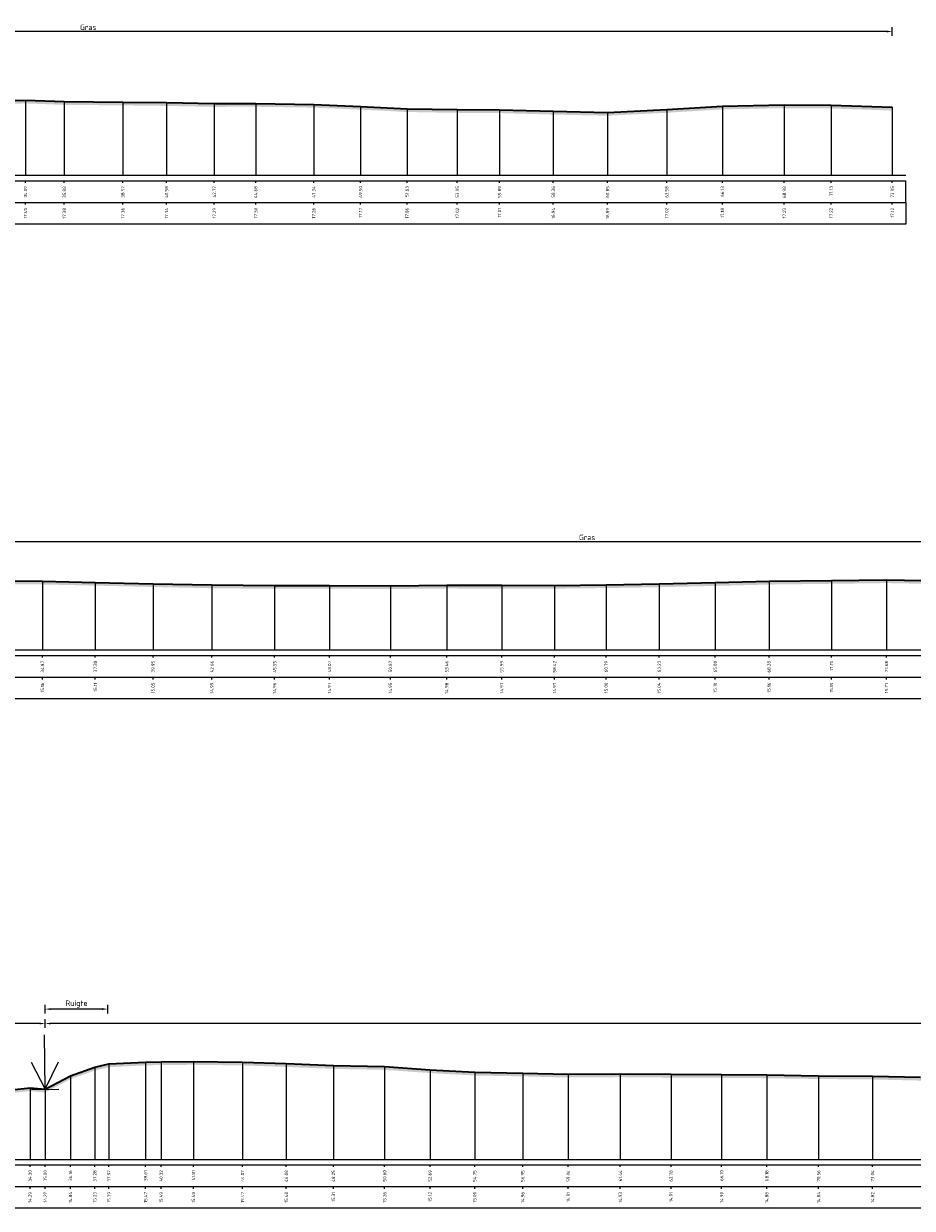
# Model space of a CAD drawing. Header units: metres. Extents: x 197883 to 206898, y 361907 to 364395.
# Tile 102 of 256: x 205818 to 205859, y 362873 to 362927. Entities that reach past the tile are written whole.
import ezdxf
from ezdxf.enums import TextEntityAlignment as Align

# ---------------------------------------------------------------- set-up
doc = ezdxf.new("R2010")
doc.units = ezdxf.units.M
doc.header["$PDMODE"] = 35
doc.header["$PDSIZE"] = 0.075
for name, color, linetype, lineweight in [('B-ME-GR-RIET-SD', 120, 'Continuous', 25), ('X-ME-AL-PROFIEL_HUIDIG MAAIVELD-GD', 252, 'Continuous', 0), ('X-XX-AL-DETAIL1-M', 7, 'Continuous', 18), ('X-XX-AL-DWARSPROFIEL_PROFIELLIJN MAAIVELD-GD', 8, 'Continuous', 35)]:
    doc.layers.add(name, color=color, linetype=linetype, lineweight=lineweight)
doc.layers.add('X-ME-AL-PROFIELRASTER-S', color=7, linetype='Continuous')
doc.styles.add('NLCS-ISO-ANNOTATIVE-T18', font='NLCS-ISO.ttf', dxfattribs={"height": 1.8})
doc.styles.add('NLCS-ISO-M100-T25', font='NLCS-ISO.ttf', dxfattribs={"height": 0.25})
doc.dimstyles.new('NLCS-M100-T25-PIJL_L2_H1', dxfattribs={"dimscale": 0.1, "dimtxt": 2.5, "dimasz": 2.5, "dimexe": 2, "dimexo": 2, "dimgap": 0.7, "dimtad": 1, "dimzin": 0, "dimdsep": 46, "dimtxsty": 'NLCS-ISO-M100-T25', "dimcen": 0, "dimdle": 2, "dimclrd": 256, "dimclre": 256, "dimclrt": 256, "dimadec": 1, "dimazin": 0, "dimtfac": 1, "dimtdec": 3, "dimtofl": 0, "dimtmove": 0, "dimatfit": 3, "dimfxl": 2, "dimfxlon": 1, "dimtfillclr": 256, "dimtolj": 1, "dimtzin": 0, "dimlwd": -1, "dimlwe": -1, "dimarcsym": 0})

# ---------------------------------------------------------------- blocks, each defined once
blk = doc.blocks.new('SAL-PROFIELRASTER_BALK_EIND1-D')
at = {"color": 0, "linetype": 'ByBlock', "lineweight": -2}
blk.add_line((1, -12.5), (1, -2.5), dxfattribs=at)
at = {"color": 0, "linetype": 'ByBlock', "lineweight": -2, "flags": 128}
for points in [[(0, 0), (1, 0)], [(0, -2.5), (1, -2.5)], [(0, -12.5), (1, -12.5)]]:
    blk.add_lwpolyline(points, dxfattribs=at)
blk = doc.blocks.new('SAL-PROFIELRASTER_BALK_EIND2-D')
at = {"color": 0, "linetype": 'ByBlock', "lineweight": -2}
for p, q in [((1, -2.5), (1, -12.5)), ((1, -12.5), (0, -12.5))]:
    blk.add_line(p, q, dxfattribs=at)
blk = doc.blocks.new('SAL-PROFIELRASTER_BALK_DATA-D')
at = {"color": 0, "linetype": 'ByBlock', "lineweight": -2}
blk.add_lwpolyline([(0, -3.5), (0, -2.5)], dxfattribs=at)
at = {"color": 0, "linetype": 'ByBlock', "lineweight": -2, "style": 'NLCS-ISO-ANNOTATIVE-T18'}
blk.add_attdef('GETAL', text='', height=1.5, rotation=90, dxfattribs=at).set_placement((0.75, -5), align=Align.RIGHT)
blk = doc.blocks.new('SAL-PROFIELRASTER_AANHAAL-D')
at = {"color": 9, "linetype": 'ByBlock', "lineweight": -2, "flags": 128}
blk.add_lwpolyline([(0, 1), (0, 0)], dxfattribs=at)
blk = doc.blocks.new('*D24')
at = {"layer": 'Defpoints', "color": 0, "transparency": 16777216}
for p in [(205783.859, 362926.694), (205783.859, 362920.088), (205857.805, 362920.088)]:
    blk.add_point(p, dxfattribs=at)
at = {"layer": 'X-XX-AL-DETAIL1-M', "color": 253, "transparency": 16777216}
for p, q in [((205783.859, 362926.494), (205783.859, 362926.894)), ((205857.805, 362926.494), (205857.805, 362926.894)), ((205857.555, 362926.694), (205784.109, 362926.694))]:
    blk.add_line(p, q, dxfattribs=at)
for points in [[(205784.109, 362926.735), (205784.109, 362926.652), (205783.859, 362926.694)], [(205857.555, 362926.735), (205857.555, 362926.652), (205857.805, 362926.694)]]:
    blk.add_solid(points, dxfattribs=at)
at = {"layer": 'X-XX-AL-DETAIL1-M', "color": 253, "transparency": 16777216, "insert": (205820.832, 362926.889), "char_height": 0.25, "attachment_point": 5, "style": 'NLCS-ISO-M100-T25'}
blk.add_mtext('\\A1;Gras', dxfattribs=at)
blk = doc.blocks.new('*D25')
at = {"layer": 'Defpoints', "color": 0, "transparency": 16777216}
for p in [(205783.859, 362903.25), (205783.859, 362896.644), (205903.687, 362896.644)]:
    blk.add_point(p, dxfattribs=at)
at = {"layer": 'X-XX-AL-DETAIL1-M', "color": 253, "transparency": 16777216}
for p, q in [((205783.859, 362903.05), (205783.859, 362903.45)), ((205903.687, 362903.05), (205903.687, 362903.45)), ((205903.437, 362903.25), (205784.109, 362903.25))]:
    blk.add_line(p, q, dxfattribs=at)
for points in [[(205784.109, 362903.292), (205784.109, 362903.208), (205783.859, 362903.25)], [(205903.437, 362903.292), (205903.437, 362903.208), (205903.687, 362903.25)]]:
    blk.add_solid(points, dxfattribs=at)
at = {"layer": 'X-XX-AL-DETAIL1-M', "color": 253, "transparency": 16777216, "insert": (205843.773, 362903.445), "char_height": 0.25, "attachment_point": 5, "style": 'NLCS-ISO-M100-T25'}
blk.add_mtext('\\A1;Gras', dxfattribs=at)
blk = doc.blocks.new('SGR-RIET DWP-SOD')
at = {"flags": 128}
for points in [[(0, 0), (-0.01, 1)], [(-0.255, 0.497), (0, 0), (0.245, 0.503)], [(-0.25, -0.003), (0.25, 0.003)]]:
    blk.add_lwpolyline(points, dxfattribs=at)
blk = doc.blocks.new('*D27')
at = {"layer": 'Defpoints', "color": 0, "transparency": 16777216}
for p in [(205806.226, 362881.109), (205806.226, 362872.994), (205818.855, 362872.994)]:
    blk.add_point(p, dxfattribs=at)
at = {"layer": 'X-XX-AL-DETAIL1-M', "color": 253, "transparency": 16777216}
for p, q in [((205806.226, 362880.909), (205806.226, 362881.309)), ((205818.605, 362881.109), (205806.476, 362881.109)), ((205818.855, 362880.909), (205818.855, 362881.309))]:
    blk.add_line(p, q, dxfattribs=at)
for points in [[(205806.476, 362881.151), (205806.476, 362881.067), (205806.226, 362881.109)], [(205818.605, 362881.151), (205818.605, 362881.067), (205818.855, 362881.109)]]:
    blk.add_solid(points, dxfattribs=at)
at = {"layer": 'X-XX-AL-DETAIL1-M', "color": 253, "transparency": 16777216, "insert": (205812.541, 362881.304), "char_height": 0.25, "attachment_point": 5, "style": 'NLCS-ISO-M100-T25'}
blk.add_mtext('\\A1;Riet', dxfattribs=at)
blk = doc.blocks.new('*D28')
at = {"layer": 'Defpoints', "color": 0, "transparency": 16777216}
for p in [(205818.855, 362881.109), (205818.855, 362872.994), (205995.924, 362872.994)]:
    blk.add_point(p, dxfattribs=at)
at = {"layer": 'X-XX-AL-DETAIL1-M', "color": 253, "transparency": 16777216}
for p, q in [((205818.855, 362880.909), (205818.855, 362881.309)), ((205995.674, 362881.109), (205819.105, 362881.109)), ((205995.924, 362880.909), (205995.924, 362881.309))]:
    blk.add_line(p, q, dxfattribs=at)
for points in [[(205819.105, 362881.151), (205819.105, 362881.067), (205818.855, 362881.109)], [(205995.674, 362881.151), (205995.674, 362881.067), (205995.924, 362881.109)]]:
    blk.add_solid(points, dxfattribs=at)
at = {"layer": 'X-XX-AL-DETAIL1-M', "color": 253, "transparency": 16777216, "insert": (205907.39, 362881.304), "char_height": 0.25, "attachment_point": 5, "style": 'NLCS-ISO-M100-T25'}
blk.add_mtext('\\A1;Riet', dxfattribs=at)
blk = doc.blocks.new('*D43')
at = {"layer": 'Defpoints', "color": 0, "transparency": 16777216}
for p in [(205818.855, 362881.773), (205821.739, 362878.033), (205818.855, 362873.658)]:
    blk.add_point(p, dxfattribs=at)
at = {"layer": 'X-XX-AL-DETAIL1-M', "color": 253, "transparency": 16777216}
for p, q in [((205818.855, 362881.573), (205818.855, 362881.973)), ((205821.489, 362881.773), (205819.105, 362881.773)), ((205821.739, 362881.573), (205821.739, 362881.973))]:
    blk.add_line(p, q, dxfattribs=at)
for points in [[(205819.105, 362881.815), (205819.105, 362881.732), (205818.855, 362881.773)], [(205821.489, 362881.815), (205821.489, 362881.732), (205821.739, 362881.773)]]:
    blk.add_solid(points, dxfattribs=at)
at = {"layer": 'X-XX-AL-DETAIL1-M', "color": 253, "transparency": 16777216, "insert": (205820.297, 362882.006), "char_height": 0.25, "attachment_point": 5, "style": 'NLCS-ISO-M100-T25'}
blk.add_mtext('\\A1;Ruigte', dxfattribs=at)

msp = doc.modelspace()

# ---------------------------------------------------------------- hatches: boundary and pattern name
at = {"layer": 'X-ME-AL-PROFIEL_HUIDIG MAAIVELD-GD'}
h = msp.add_hatch(dxfattribs=at)
h.set_pattern_fill('AGR-MAAIVELD', color=256, scale=0.05, pattern_type=2)
h.set_pattern_definition([(45, (-22.73893, -725.9371), (-0.25000007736, 0.25000007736), []), (45, (-22.77464, -725.9014), (0, 0.50000015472), [0.3535535, -0.3535535]), (45, (-22.81035, -725.86568), (0, 0.50000015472), [0.3535535, -0.3535535]), (45, (-22.84657, -725.82946), (0, 0.50000015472), [0.3535535, -0.3535535]), (45, (-22.8818, -725.79425), (0, 0.50000015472), [0.3535535, -0.3535535]), (45, (-22.9175, -725.75854), (0, 0.50000015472), [0.3535535, -0.3535535]), (45, (-22.9532, -725.72282), (0, 0.50000015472), [0.3535535, -0.3535535]), (315, (-22.73893, -725.9371), (0.25000007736, 0.25000007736), []), (315, (-22.7032, -725.9014), (0.50000015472, -1e-16), [0.3535535, -0.3535535]), (315, (-22.6675, -725.86568), (0.50000015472, -1e-16), [0.3535535, -0.3535535]), (315, (-22.6313, -725.82946), (0.50000015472, -1e-16), [0.3535535, -0.3535535]), (315, (-22.59607, -725.79425), (0.50000015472, -1e-16), [0.3535535, -0.3535535]), (315, (-22.56035, -725.75854), (0.50000015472, -1e-16), [0.3535535, -0.3535535]), (315, (-22.52464, -725.72282), (0.50000015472, -1e-16), [0.3535535, -0.3535535])])
h.paths.add_polyline_path([(205857.805, 362923.211), (205857.805, 362923.061), (205854.991, 362923.157), (205852.842, 362923.171), (205849.993, 362923.117), (205847.436, 362922.961), (205844.714, 362922.825), (205842.217, 362922.876), (205839.747, 362922.945), (205837.805, 362922.956), (205835.492, 362922.995), (205833.356, 362923.104), (205831.204, 362923.197), (205828.538, 362923.236), (205826.629, 362923.231), (205824.435, 362923.275), (205822.426, 362923.3), (205819.734, 362923.322), (205817.95, 362923.39), (205815.623, 362923.332), (205813.308, 362923.453), (205810.995, 362923.337), (205808.863, 362923.413), (205806.536, 362923.385), (205804.499, 362923.396), (205802.503, 362923.391), (205800.253, 362923.405), (205798.078, 362923.36), (205795.674, 362923.323), (205793.523, 362923.329), (205791.334, 362923.27), (205789.158, 362923.264), (205786.932, 362923.161), (205785.037, 362923.057), (205783.859, 362923.029), (205783.859, 362923.179), (205785.037, 362923.207), (205786.932, 362923.311), (205789.158, 362923.414), (205791.334, 362923.42), (205793.523, 362923.479), (205795.674, 362923.473), (205798.078, 362923.51), (205800.253, 362923.555), (205802.503, 362923.541), (205804.499, 362923.546), (205806.536, 362923.535), (205808.863, 362923.563), (205810.995, 362923.487), (205813.308, 362923.603), (205815.623, 362923.482), (205817.95, 362923.54), (205819.734, 362923.472), (205822.426, 362923.45), (205824.435, 362923.425), (205826.629, 362923.381), (205828.538, 362923.386), (205831.204, 362923.347), (205833.356, 362923.254), (205835.492, 362923.145), (205837.805, 362923.106), (205839.747, 362923.095), (205842.217, 362923.026), (205844.714, 362922.975), (205847.436, 362923.111), (205849.993, 362923.267), (205852.842, 362923.321), (205854.991, 362923.307)])
h = msp.add_hatch(dxfattribs=at)
h.set_pattern_fill('AGR-MAAIVELD', color=256, scale=0.05, pattern_type=2)
h.set_pattern_definition([(45, (-18.88385, -711.9343), (-0.25000007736, 0.25000007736), []), (45, (-18.91956, -711.8986), (0, 0.50000015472), [0.3535535, -0.3535535]), (45, (-18.95528, -711.86288), (0, 0.50000015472), [0.3535535, -0.3535535]), (45, (-18.9915, -711.82667), (0, 0.50000015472), [0.3535535, -0.3535535]), (45, (-19.0267, -711.79145), (0, 0.50000015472), [0.3535535, -0.3535535]), (45, (-19.06242, -711.75574), (0, 0.50000015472), [0.3535535, -0.3535535]), (45, (-19.09813, -711.72002), (0, 0.50000015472), [0.3535535, -0.3535535]), (315, (-18.88385, -711.9343), (0.25000007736, 0.25000007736), []), (315, (-18.84813, -711.8986), (0.50000015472, -1e-16), [0.3535535, -0.3535535]), (315, (-18.81242, -711.86288), (0.50000015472, -1e-16), [0.3535535, -0.3535535]), (315, (-18.7762, -711.82667), (0.50000015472, -1e-16), [0.3535535, -0.3535535]), (315, (-18.741, -711.79145), (0.50000015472, -1e-16), [0.3535535, -0.3535535]), (315, (-18.70528, -711.75574), (0.50000015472, -1e-16), [0.3535535, -0.3535535]), (315, (-18.66956, -711.72002), (0.50000015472, -1e-16), [0.3535535, -0.3535535])])
h.paths.add_polyline_path([(205903.687, 362901.812), (205901.187, 362901.73), (205898.907, 362901.657), (205896.597, 362901.594), (205894.291, 362901.544), (205892.127, 362901.426), (205890.065, 362901.39), (205888.026, 362901.33), (205885.573, 362901.231), (205883.475, 362901.199), (205880.539, 362901.225), (205879.449, 362901.195), (205877.463, 362901.217), (205875.002, 362901.21), (205872.541, 362901.249), (205870.202, 362901.243), (205867.741, 362901.288), (205865.383, 362901.335), (205862.715, 362901.407), (205860.017, 362901.451), (205857.541, 362901.498), (205855.011, 362901.465), (205852.14, 362901.43), (205849.66, 362901.369), (205847.085, 362901.308), (205844.646, 362901.27), (205842.276, 362901.243), (205839.852, 362901.245), (205837.317, 362901.25), (205834.727, 362901.225), (205831.927, 362901.242), (205829.404, 362901.235), (205826.523, 362901.261), (205823.814, 362901.32), (205821.16, 362901.381), (205818.729, 362901.434), (205815.97, 362901.446), (205813.518, 362901.427), (205811.151, 362901.419), (205808.854, 362901.325), (205806.357, 362901.233), (205804.115, 362901.135), (205801.515, 362901.13), (205798.988, 362901.178), (205796.748, 362901.231), (205794.686, 362901.281), (205792.511, 362901.308), (205790.427, 362901.372), (205788.187, 362901.405), (205785.926, 362901.458), (205783.859, 362901.461), (205783.859, 362901.311), (205785.926, 362901.308), (205788.187, 362901.255), (205790.427, 362901.222), (205792.511, 362901.158), (205794.686, 362901.131), (205796.748, 362901.081), (205798.988, 362901.028), (205801.515, 362900.98), (205804.115, 362900.985), (205806.357, 362901.083), (205808.854, 362901.175), (205811.151, 362901.269), (205813.518, 362901.277), (205815.97, 362901.296), (205818.729, 362901.284), (205821.16, 362901.231), (205823.814, 362901.17), (205826.523, 362901.111), (205829.404, 362901.085), (205831.927, 362901.092), (205834.727, 362901.075), (205837.317, 362901.1), (205839.852, 362901.095), (205842.276, 362901.093), (205844.646, 362901.12), (205847.085, 362901.158), (205849.66, 362901.219), (205852.14, 362901.28), (205855.011, 362901.315), (205857.541, 362901.348), (205860.017, 362901.301), (205862.715, 362901.257), (205865.383, 362901.185), (205867.741, 362901.138), (205870.202, 362901.093), (205872.541, 362901.099), (205875.002, 362901.06), (205877.463, 362901.067), (205879.449, 362901.045), (205880.539, 362901.075), (205883.475, 362901.049), (205885.573, 362901.081), (205888.026, 362901.18), (205890.065, 362901.24), (205892.127, 362901.276), (205894.291, 362901.394), (205896.597, 362901.444), (205898.907, 362901.507), (205901.187, 362901.58), (205903.687, 362901.662)])
h = msp.add_hatch(dxfattribs=at)
h.set_pattern_fill('AGR-MAAIVELD', color=256, scale=0.05, pattern_type=2)
h.set_pattern_definition([(45, (-15.32153, -703.53264), (-0.25000007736, 0.25000007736), []), (45, (-15.35724, -703.49692), (0, 0.50000015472), [0.3535535, -0.3535535]), (45, (-15.39296, -703.4612), (0, 0.50000015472), [0.3535535, -0.3535535]), (45, (-15.42917, -703.425), (0, 0.50000015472), [0.3535535, -0.3535535]), (45, (-15.4644, -703.38978), (0, 0.50000015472), [0.3535535, -0.3535535]), (45, (-15.5001, -703.35407), (0, 0.50000015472), [0.3535535, -0.3535535]), (45, (-15.5358, -703.31835), (0, 0.50000015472), [0.3535535, -0.3535535]), (315, (-15.32153, -703.53264), (0.25000007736, 0.25000007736), []), (315, (-15.2858, -703.49692), (0.50000015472, -1e-16), [0.3535535, -0.3535535]), (315, (-15.2501, -703.4612), (0.50000015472, -1e-16), [0.3535535, -0.3535535]), (315, (-15.2139, -703.425), (0.50000015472, -1e-16), [0.3535535, -0.3535535]), (315, (-15.17867, -703.38978), (0.50000015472, -1e-16), [0.3535535, -0.3535535]), (315, (-15.14296, -703.35407), (0.50000015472, -1e-16), [0.3535535, -0.3535535]), (315, (-15.10724, -703.31835), (0.50000015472, -1e-16), [0.3535535, -0.3535535])])
h.paths.add_polyline_path([(205995.924, 362879.221), (205995.924, 362879.071), (205992.971, 362879.028), (205989.945, 362878.992), (205987.223, 362878.94), (205984.465, 362878.863), (205981.515, 362878.743), (205978.273, 362878.564), (205976.217, 362878.43), (205975.621, 362878.372), (205974.004, 362878.348), (205972.25, 362878.288), (205969.939, 362878.257), (205968.077, 362878.275), (205965.901, 362878.308), (205963.677, 362878.259), (205961.514, 362878.331), (205959.654, 362878.43), (205957.99, 362878.452), (205956.042, 362878.48), (205954.22, 362878.553), (205952.144, 362878.597), (205949.867, 362878.658), (205947.637, 362878.811), (205945.279, 362878.882), (205942.844, 362878.899), (205940.621, 362878.866), (205938.126, 362878.844), (205935.748, 362878.844), (205933.204, 362878.783), (205930.621, 362878.739), (205928.248, 362878.721), (205925.893, 362878.678), (205923.38, 362878.661), (205921.167, 362878.622), (205918.63, 362878.598), (205916.418, 362878.555), (205914.219, 362878.525), (205911.604, 362878.486), (205909.396, 362878.498), (205907.176, 362878.485), (205904.883, 362878.456), (205902.424, 362878.428), (205899.574, 362878.451), (205897.358, 362878.44), (205895.039, 362878.492), (205892.834, 362878.498), (205890.543, 362878.548), (205888.33, 362878.619), (205885.936, 362878.638), (205883.638, 362878.676), (205881.331, 362878.756), (205879.37, 362878.747), (205877.09, 362878.63), (205873.745, 362878.408), (205871.724, 362878.313), (205869.918, 362878.45), (205868.063, 362878.444), (205865.599, 362878.519), (205863.422, 362878.536), (205861.295, 362878.546), (205859.103, 362878.487), (205856.9, 362878.538), (205854.418, 362878.56), (205852.037, 362878.596), (205849.958, 362878.614), (205847.634, 362878.625), (205845.298, 362878.646), (205842.904, 362878.628), (205840.811, 362878.681), (205838.605, 362878.72), (205836.552, 362878.833), (205834.464, 362878.979), (205832.108, 362879.027), (205829.943, 362879.115), (205827.929, 362879.184), (205825.673, 362879.212), (205824.184, 362879.206), (205823.473, 362879.186), (205821.783, 362879.104), (205821.138, 362878.95), (205820.017, 362878.555), (205818.855, 362877.936), (205818.159, 362878.004), (205817.319, 362877.917), (205816.53, 362877.468), (205815.313, 362877.405), (205814.035, 362877.415), (205813.023, 362877.344), (205811.893, 362877.452), (205810.562, 362877.381), (205808.935, 362877.36), (205807.576, 362877.689), (205806.226, 362877.973), (205804.533, 362878.11), (205802.096, 362878.45), (205800.841, 362878.958), (205799.567, 362879.547), (205797.97, 362879.928), (205795.609, 362879.931), (205793.104, 362879.947), (205790.518, 362879.911), (205786.722, 362879.916), (205783.859, 362879.891), (205783.859, 362880.041), (205786.722, 362880.066), (205790.518, 362880.061), (205793.104, 362880.097), (205795.609, 362880.081), (205797.97, 362880.078), (205799.567, 362879.697), (205800.841, 362879.108), (205802.096, 362878.6), (205804.533, 362878.26), (205806.226, 362878.123), (205807.576, 362877.839), (205808.935, 362877.51), (205810.562, 362877.531), (205811.893, 362877.602), (205813.023, 362877.494), (205814.035, 362877.565), (205815.313, 362877.555), (205816.53, 362877.618), (205817.319, 362878.067), (205818.159, 362878.154), (205818.855, 362878.086), (205820.017, 362878.705), (205821.138, 362879.1), (205821.783, 362879.254), (205823.473, 362879.336), (205824.184, 362879.356), (205825.673, 362879.362), (205827.929, 362879.334), (205829.943, 362879.265), (205832.108, 362879.177), (205834.464, 362879.129), (205836.552, 362878.983), (205838.605, 362878.87), (205840.811, 362878.831), (205842.904, 362878.778), (205845.298, 362878.796), (205847.634, 362878.775), (205849.958, 362878.764), (205852.037, 362878.746), (205854.418, 362878.71), (205856.9, 362878.688), (205859.103, 362878.637), (205861.295, 362878.696), (205863.422, 362878.686), (205865.599, 362878.669), (205868.063, 362878.594), (205869.918, 362878.6), (205871.724, 362878.463), (205873.745, 362878.558), (205877.09, 362878.78), (205879.37, 362878.897), (205881.331, 362878.906), (205883.638, 362878.826), (205885.936, 362878.788), (205888.33, 362878.769), (205890.543, 362878.698), (205892.834, 362878.648), (205895.039, 362878.642), (205897.358, 362878.59), (205899.574, 362878.601), (205902.424, 362878.578), (205904.883, 362878.606), (205907.176, 362878.635), (205909.396, 362878.648), (205911.604, 362878.636), (205914.219, 362878.675), (205916.418, 362878.705), (205918.63, 362878.748), (205921.167, 362878.772), (205923.38, 362878.811), (205925.893, 362878.828), (205928.248, 362878.871), (205930.621, 362878.889), (205933.204, 362878.933), (205935.748, 362878.994), (205938.126, 362878.994), (205940.621, 362879.016), (205942.844, 362879.049), (205945.279, 362879.032), (205947.637, 362878.961), (205949.867, 362878.808), (205952.144, 362878.747), (205954.22, 362878.703), (205956.042, 362878.63), (205957.99, 362878.602), (205959.654, 362878.58), (205961.514, 362878.481), (205963.677, 362878.409), (205965.901, 362878.458), (205968.077, 362878.425), (205969.939, 362878.407), (205972.25, 362878.438), (205974.004, 362878.498), (205975.621, 362878.522), (205976.217, 362878.58), (205978.273, 362878.714), (205981.515, 362878.893), (205984.465, 362879.013), (205987.223, 362879.09), (205989.945, 362879.142), (205992.971, 362879.178)])

# ---------------------------------------------------------------- linework, layer by layer
at = {"layer": 'X-XX-AL-DWARSPROFIEL_PROFIELLIJN MAAIVELD-GD'}
for points in [[(205815.623, 362923.482), (205817.95, 362923.54), (205819.734, 362923.472), (205822.426, 362923.45), (205824.435, 362923.425), (205826.629, 362923.381), (205828.538, 362923.386), (205831.204, 362923.347), (205833.356, 362923.254), (205835.492, 362923.145), (205837.805, 362923.106), (205839.747, 362923.095), (205842.217, 362923.026), (205844.714, 362922.975), (205847.436, 362923.111), (205849.993, 362923.267), (205852.842, 362923.321), (205854.991, 362923.307), (205857.805, 362923.211)], [(205815.97, 362901.446), (205818.729, 362901.434), (205821.16, 362901.381), (205823.814, 362901.32), (205826.523, 362901.261), (205829.404, 362901.235), (205831.927, 362901.242), (205834.727, 362901.225), (205837.317, 362901.25), (205839.852, 362901.245), (205842.276, 362901.243), (205844.646, 362901.27), (205847.085, 362901.308), (205849.66, 362901.369), (205852.14, 362901.43), (205855.011, 362901.465), (205857.541, 362901.498), (205860.017, 362901.451)], [(205817.319, 362878.067), (205818.159, 362878.154), (205818.855, 362878.086), (205820.017, 362878.705), (205821.138, 362879.1), (205821.783, 362879.254), (205823.473, 362879.336), (205824.184, 362879.356), (205825.673, 362879.362), (205827.929, 362879.334), (205829.943, 362879.265), (205832.108, 362879.177), (205834.464, 362879.129), (205836.552, 362878.983), (205838.605, 362878.87), (205840.811, 362878.831), (205842.904, 362878.778), (205845.298, 362878.796), (205847.634, 362878.775), (205849.958, 362878.764), (205852.037, 362878.746), (205854.418, 362878.71), (205856.9, 362878.688), (205859.103, 362878.637)]]:
    msp.add_lwpolyline(points, dxfattribs=at)

# ---------------------------------------------------------------- block references
at = {"layer": 'B-ME-GR-RIET-SD', "xscale": 2.5, "yscale": 2.5, "zscale": 2.5}
msp.add_blockref('SGR-RIET DWP-SOD', (205818.855, 362878.086), dxfattribs=at)
at = {"layer": 'X-ME-AL-PROFIELRASTER-S'}
for p, yscale in [((205817.95, 362920.088), 3.452000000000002), ((205819.734, 362920.088), 3.384), ((205822.426, 362920.088), 3.361999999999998), ((205824.435, 362920.088), 3.337), ((205826.629, 362920.088), 3.292999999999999), ((205828.538, 362920.088), 3.297999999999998), ((205831.204, 362920.088), 3.259), ((205833.356, 362920.088), 3.166), ((205835.492, 362920.088), 3.056999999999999), ((205837.805, 362920.088), 3.018000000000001), ((205839.747, 362920.088), 3.007000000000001), ((205842.217, 362920.088), 2.937999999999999), ((205844.714, 362920.088), 2.887), ((205847.436, 362920.088), 3.023), ((205849.993, 362920.088), 3.178999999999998), ((205852.842, 362920.088), 3.233000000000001), ((205854.991, 362920.088), 3.219000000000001), ((205857.805, 362920.088), 3.123000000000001), ((205818.729, 362898.273), 3.161), ((205821.16, 362898.273), 3.108000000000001), ((205823.814, 362898.273), 3.047000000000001), ((205826.523, 362898.273), 2.988), ((205829.404, 362898.273), 2.962), ((205831.927, 362898.273), 2.968999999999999), ((205834.727, 362898.273), 2.952), ((205837.317, 362898.273), 2.977), ((205839.852, 362898.273), 2.972), ((205842.276, 362898.273), 2.970000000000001), ((205844.646, 362898.273), 2.997), ((205847.085, 362898.273), 3.035), ((205849.66, 362898.273), 3.096), ((205852.14, 362898.273), 3.157), ((205855.011, 362898.273), 3.192), ((205857.541, 362898.273), 3.225), ((205821.138, 362874.868), 4.231999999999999), ((205821.783, 362874.868), 4.385999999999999), ((205823.473, 362874.868), 4.468), ((205824.184, 362874.868), 4.488), ((205825.673, 362874.868), 4.494), ((205827.929, 362874.868), 4.465999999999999), ((205829.943, 362874.868), 4.397), ((205832.108, 362874.868), 4.308999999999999), ((205834.464, 362874.868), 4.260999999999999), ((205836.552, 362874.868), 4.115), ((205838.605, 362874.868), 4.002000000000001), ((205820.017, 362874.868), 3.837), ((205840.811, 362874.868), 3.962999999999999), ((205842.904, 362874.868), 3.91), ((205845.298, 362874.868), 3.928000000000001), ((205847.634, 362874.868), 3.907), ((205849.958, 362874.868), 3.896000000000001), ((205852.037, 362874.868), 3.878), ((205854.418, 362874.868), 3.842000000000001), ((205856.9, 362874.868), 3.82), ((205818.159, 362874.868), 3.286), ((205818.855, 362874.868), 3.218)]:
    msp.add_blockref('SAL-PROFIELRASTER_AANHAAL-D', p, dxfattribs=dict(at, yscale=yscale))
at = {"layer": 'X-ME-AL-PROFIELRASTER-S', "yscale": 0.1}
for name, p, xscale, zscale in [('SAL-PROFIELRASTER_BALK_EIND1-D', (205783.859, 362920.088), 74.57082634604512, 74.57082634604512), ('SAL-PROFIELRASTER_BALK_EIND2-D', (205783.859, 362919.088), 74.57082634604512, 74.57082634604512), ('SAL-PROFIELRASTER_BALK_EIND1-D', (205783.859, 362898.273), 120.4528131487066, 120.4528131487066), ('SAL-PROFIELRASTER_BALK_EIND2-D', (205783.859, 362897.273), 120.4528131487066, 120.4528131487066), ('SAL-PROFIELRASTER_BALK_EIND1-D', (205783.859, 362874.868), 212.690473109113, 212.690473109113), ('SAL-PROFIELRASTER_BALK_EIND2-D', (205783.859, 362873.868), 212.690473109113, 212.690473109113)]:
    msp.add_blockref(name, p, dxfattribs=dict(at, xscale=xscale, zscale=zscale))
at = {"layer": 'X-ME-AL-PROFIELRASTER-S', "xscale": 0.1, "yscale": 0.1, "zscale": 0.1}
for p, values in [((205817.95, 362920.088), {'GETAL': '34.09'}), ((205819.734, 362920.088), {'GETAL': '35.88'}), ((205822.426, 362920.088), {'GETAL': '38.57'}), ((205824.435, 362920.088), {'GETAL': '40.58'}), ((205826.629, 362920.088), {'GETAL': '42.77'}), ((205828.538, 362920.088), {'GETAL': '44.68'}), ((205831.204, 362920.088), {'GETAL': '47.34'}), ((205833.356, 362920.088), {'GETAL': '49.50'}), ((205835.492, 362920.088), {'GETAL': '51.63'}), ((205837.805, 362920.088), {'GETAL': '53.95'}), ((205839.747, 362920.088), {'GETAL': '55.89'}), ((205842.217, 362920.088), {'GETAL': '58.36'}), ((205844.714, 362920.088), {'GETAL': '60.85'}), ((205847.436, 362920.088), {'GETAL': '63.58'}), ((205849.993, 362920.088), {'GETAL': '66.13'}), ((205852.842, 362920.088), {'GETAL': '68.98'}), ((205854.991, 362920.088), {'GETAL': '71.13'}), ((205857.805, 362920.088), {'GETAL': '73.95'}), ((205817.95, 362919.088), {'GETAL': '17.45'}), ((205819.734, 362919.088), {'GETAL': '17.38'}), ((205822.426, 362919.088), {'GETAL': '17.36'}), ((205824.435, 362919.088), {'GETAL': '17.34'}), ((205826.629, 362919.088), {'GETAL': '17.29'}), ((205828.538, 362919.088), {'GETAL': '17.30'}), ((205831.204, 362919.088), {'GETAL': '17.26'}), ((205833.356, 362919.088), {'GETAL': '17.17'}), ((205835.492, 362919.088), {'GETAL': '17.06'}), ((205837.805, 362919.088), {'GETAL': '17.02'}), ((205839.747, 362919.088), {'GETAL': '17.01'}), ((205842.217, 362919.088), {'GETAL': '16.94'}), ((205844.714, 362919.088), {'GETAL': '16.89'}), ((205847.436, 362919.088), {'GETAL': '17.02'}), ((205849.993, 362919.088), {'GETAL': '17.18'}), ((205852.842, 362919.088), {'GETAL': '17.23'}), ((205854.991, 362919.088), {'GETAL': '17.22'}), ((205857.805, 362919.088), {'GETAL': '17.12'}), ((205818.729, 362898.273), {'GETAL': '34.87'}), ((205821.16, 362898.273), {'GETAL': '37.30'}), ((205823.814, 362898.273), {'GETAL': '39.95'}), ((205826.523, 362898.273), {'GETAL': '42.66'}), ((205829.404, 362898.273), {'GETAL': '45.55'}), ((205831.927, 362898.273), {'GETAL': '48.07'}), ((205834.727, 362898.273), {'GETAL': '50.87'}), ((205837.317, 362898.273), {'GETAL': '53.46'}), ((205839.852, 362898.273), {'GETAL': '55.99'}), ((205842.276, 362898.273), {'GETAL': '58.42'}), ((205844.646, 362898.273), {'GETAL': '60.79'}), ((205847.085, 362898.273), {'GETAL': '63.23'}), ((205849.66, 362898.273), {'GETAL': '65.80'}), ((205852.14, 362898.273), {'GETAL': '68.28'}), ((205855.011, 362898.273), {'GETAL': '71.15'}), ((205857.541, 362898.273), {'GETAL': '73.68'}), ((205818.729, 362897.273), {'GETAL': '15.16'}), ((205821.16, 362897.273), {'GETAL': '15.11'}), ((205823.814, 362897.273), {'GETAL': '15.05'}), ((205826.523, 362897.273), {'GETAL': '14.99'}), ((205829.404, 362897.273), {'GETAL': '14.96'}), ((205831.927, 362897.273), {'GETAL': '14.97'}), ((205834.727, 362897.273), {'GETAL': '14.95'}), ((205837.317, 362897.273), {'GETAL': '14.98'}), ((205839.852, 362897.273), {'GETAL': '14.97'}), ((205842.276, 362897.273), {'GETAL': '14.97'}), ((205844.646, 362897.273), {'GETAL': '15.00'}), ((205847.085, 362897.273), {'GETAL': '15.04'}), ((205849.66, 362897.273), {'GETAL': '15.10'}), ((205852.14, 362897.273), {'GETAL': '15.16'}), ((205855.011, 362897.273), {'GETAL': '15.19'}), ((205857.541, 362897.273), {'GETAL': '15.23'}), ((205818.159, 362874.868), {'GETAL': '34.30'}), ((205818.855, 362874.868), {'GETAL': '35.00'}), ((205820.017, 362874.868), {'GETAL': '36.16'}), ((205821.138, 362874.868), {'GETAL': '37.28'}), ((205821.783, 362874.868), {'GETAL': '37.92'}), ((205823.473, 362874.868), {'GETAL': '39.61'}), ((205824.184, 362874.868), {'GETAL': '40.32'}), ((205825.673, 362874.868), {'GETAL': '41.81'}), ((205827.929, 362874.868), {'GETAL': '44.07'}), ((205829.943, 362874.868), {'GETAL': '46.08'}), ((205832.108, 362874.868), {'GETAL': '48.25'}), ((205834.464, 362874.868), {'GETAL': '50.60'}), ((205836.552, 362874.868), {'GETAL': '52.69'}), ((205838.605, 362874.868), {'GETAL': '54.75'}), ((205840.811, 362874.868), {'GETAL': '56.95'}), ((205842.904, 362874.868), {'GETAL': '59.04'}), ((205845.298, 362874.868), {'GETAL': '61.44'}), ((205847.634, 362874.868), {'GETAL': '63.78'}), ((205849.958, 362874.868), {'GETAL': '66.10'}), ((205852.037, 362874.868), {'GETAL': '68.18'}), ((205854.418, 362874.868), {'GETAL': '70.56'}), ((205856.9, 362874.868), {'GETAL': '73.04'}), ((205818.159, 362873.868), {'GETAL': '14.29'}), ((205818.855, 362873.868), {'GETAL': '14.22'}), ((205820.017, 362873.868), {'GETAL': '14.84'}), ((205821.138, 362873.868), {'GETAL': '15.23'}), ((205821.783, 362873.868), {'GETAL': '15.39'}), ((205823.473, 362873.868), {'GETAL': '15.47'}), ((205824.184, 362873.868), {'GETAL': '15.49'}), ((205825.673, 362873.868), {'GETAL': '15.49'}), ((205827.929, 362873.868), {'GETAL': '15.47'}), ((205829.943, 362873.868), {'GETAL': '15.40'}), ((205832.108, 362873.868), {'GETAL': '15.31'}), ((205834.464, 362873.868), {'GETAL': '15.26'}), ((205836.552, 362873.868), {'GETAL': '15.12'}), ((205838.605, 362873.868), {'GETAL': '15.00'}), ((205840.811, 362873.868), {'GETAL': '14.96'}), ((205842.904, 362873.868), {'GETAL': '14.91'}), ((205845.298, 362873.868), {'GETAL': '14.93'}), ((205847.634, 362873.868), {'GETAL': '14.91'}), ((205849.958, 362873.868), {'GETAL': '14.90'}), ((205852.037, 362873.868), {'GETAL': '14.88'}), ((205854.418, 362873.868), {'GETAL': '14.84'}), ((205856.9, 362873.868), {'GETAL': '14.82'})]:
    msp.add_blockref('SAL-PROFIELRASTER_BALK_DATA-D', p, dxfattribs=at).add_auto_attribs(values)

# ---------------------------------------------------------------- dimensions: what is measured, and where the dimension line sits
at = {"layer": 'X-XX-AL-DETAIL1-M', "color": 253}
for base, p1, p2, text, picture, middle in [((205783.859, 362926.694), (205857.805, 362920.088), (205783.859, 362920.088), 'Gras', '*D24', (205820.832, 362926.694)), ((205783.859, 362903.25), (205903.687, 362896.644), (205783.859, 362896.644), 'Gras', '*D25', (205843.773, 362903.25)), ((205818.855, 362881.773), (205821.739, 362878.033), (205818.855, 362873.658), 'Ruigte', '*D43', (205820.297, 362881.773)), ((205806.226, 362881.109), (205818.855, 362872.994), (205806.226, 362872.994), 'Riet', '*D27', (205812.541, 362881.109)), ((205818.855, 362881.109), (205995.924, 362872.994), (205818.855, 362872.994), 'Riet', '*D28', (205907.39, 362881.109))]:
    dim = msp.add_linear_dim(base=base, p1=p1, p2=p2, text=text, dimstyle='NLCS-M100-T25-PIJL_L2_H1', override={"dimclrd": 253, "dimclre": 253, "dimclrt": 253}, dxfattribs=at)
    dim.commit()
    dim.dimension.update_dxf_attribs({"geometry": picture, "text_midpoint": middle, "dimtype": 160})

doc.saveas('drawing.dxf')
